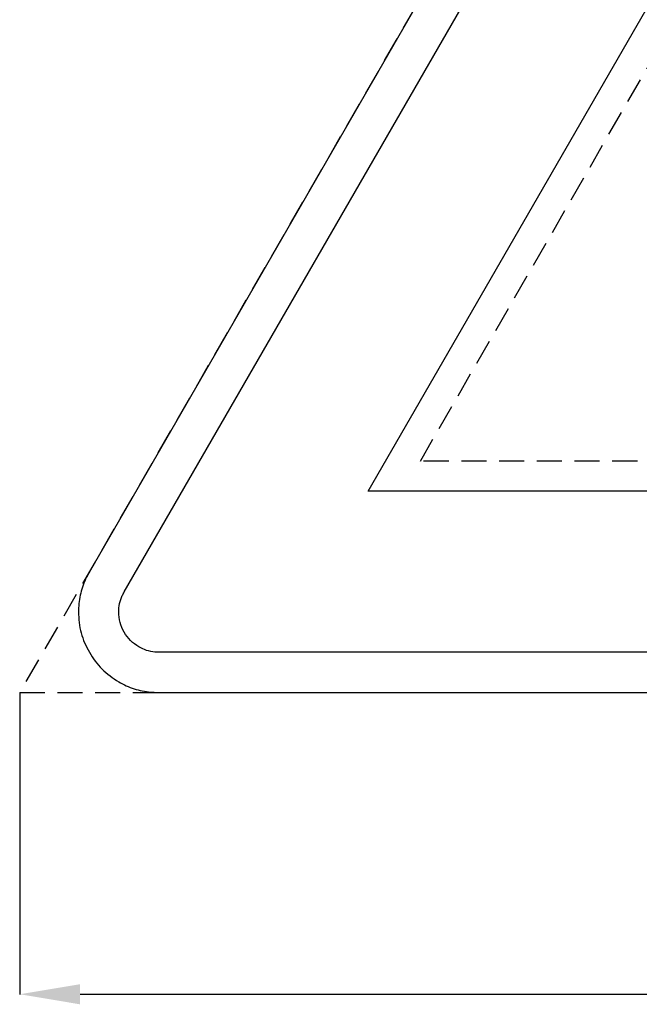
# Model space of a CAD drawing. Header units: millimetres. Extents: x -29 to 951, y -155 to 779.
# Tile 1 of 6: x -29 to 279, y -155 to 334. Entities that reach past the tile are written whole.
import ezdxf

# ---------------------------------------------------------------- set-up
doc = ezdxf.new("R2010")
doc.units = ezdxf.units.MM
doc.header["$LTSCALE"] = 5
doc.linetypes.add('ČÁRKOVANÁX2', pattern=[1.5, 1, -0.5])
doc.layers.add('Kóty', color=2, linetype='Continuous')
doc.layers.add('Značka', color=7, linetype='Continuous')
doc.styles.get("Standard").update_dxf_attribs({"font": 'romand.shx', "height": 25})
doc.dimstyles.get("Standard").update_dxf_attribs({"dimtxt": 25, "dimasz": 30, "dimexe": 0.18, "dimexo": 0.0625, "dimgap": 12.5, "dimtad": 1, "dimdec": 0, "dimzin": 0, "dimdsep": 46, "dimtxsty": 'Standard', "dimcen": 0.09, "dimadec": 0, "dimazin": 0, "dimtfac": 1, "dimtdec": 0, "dimtofl": 0, "dimtmove": 0, "dimatfit": 3, "dimfxl": 1, "dimtolj": 1, "dimtzin": 0, "dimarcsym": 0})

# ---------------------------------------------------------------- blocks, each defined once
blk = doc.blocks.new('*D1')
at = {"layer": 'Defpoints', "color": 0, "transparency": 16777216}
for p in [(-29.28, 0.06), (870.72, 0.06), (870.72, -149.94)]:
    blk.add_point(p, dxfattribs=at)
at = {"layer": 'Kóty', "color": 0, "lineweight": -2, "transparency": 16777216}
for p, q in [((-29.28, 0), (-29.28, -150.12)), ((870.72, 0), (870.72, -150.12)), ((0.72, -149.94), (840.72, -149.94))]:
    blk.add_line(p, q, dxfattribs=at)
at = {"layer": 'Kóty', "color": 0, "transparency": 16777216}
for points in [[(0.72, -144.94), (0.72, -154.94), (-29.28, -149.94)], [(840.72, -144.94), (840.72, -154.94), (870.72, -149.94)]]:
    blk.add_solid(points, dxfattribs=at)
at = {"layer": 'Kóty', "color": 0, "transparency": 16777216, "insert": (420.72, -124.94), "char_height": 25, "attachment_point": 5}
blk.add_mtext('\\A1;900', dxfattribs=at)

msp = doc.modelspace()

# ---------------------------------------------------------------- linework, layer by layer
at = {"layer": 'Značka', "color": 6, "linetype": 'ČÁRKOVANÁX2', "ltscale": 2.5}
for points in [[(870.72, 0.06), (420.72, 779.48), (-29.28, 0.06)], [(169.9, 115), (420.72, 549.42), (671.53, 115)]]:
    msp.add_lwpolyline(points, close=True, dxfattribs=at)
at = {"layer": 'Značka', "color": 5}
msp.add_lwpolyline([(386.08, 719.42), (5.36, 60, 0.003576), (4.38, 58.15, 0.010722), (3.46, 56.27, 0.055711), (0.83, 48.35, 0.055985), (0, 40, 0.069591), (1.29, 29.62, 0.069767), (5.36, 20, 0.069481), (11.67, 11.68, 0.067775), (20, 5.36, 0.055964), (27.65, 1.85, 0.061097), (35.82, 0.22, 0.01224), (37.91, 0.07, 0.004081), (40, 0), (801.43, 0, 0.003581)], format="xyb", dxfattribs=at)
at = {"layer": 'Značka', "color": 1}
msp.add_lwpolyline([(801.43, 20), (40, 20, -0.003586), (38.95, 20.04, -0.010756), (37.91, 20.11, -0.05582), (33.82, 20.95, -0.05597), (30, 22.68, -0.06955), (25.83, 25.83, -0.069786), (22.68, 30, -0.069503), (20.65, 34.81, -0.067814), (20, 40, -0.055933), (20.39, 44.19, -0.060881), (21.73, 48.13, -0.012187), (22.19, 49.07, -0.00406), (22.68, 50), (403.4, 709.42)], format="xyb", dxfattribs=at)
msp.add_lwpolyline([(143.92, 100), (420.72, 579.42), (697.51, 100), (143.92, 100)], dxfattribs=at)

# ---------------------------------------------------------------- dimensions: what is measured, and where the dimension line sits
at = {"layer": 'Kóty'}
dim = msp.add_linear_dim(base=(870.72, -149.94), p1=(-29.28, 0.06), p2=(870.72, 0.06), dimstyle='Standard', dxfattribs=at)
dim.commit()
dim.dimension.update_dxf_attribs({"geometry": '*D1', "text_midpoint": (420.72, -124.94)})

doc.saveas('drawing.dxf')
